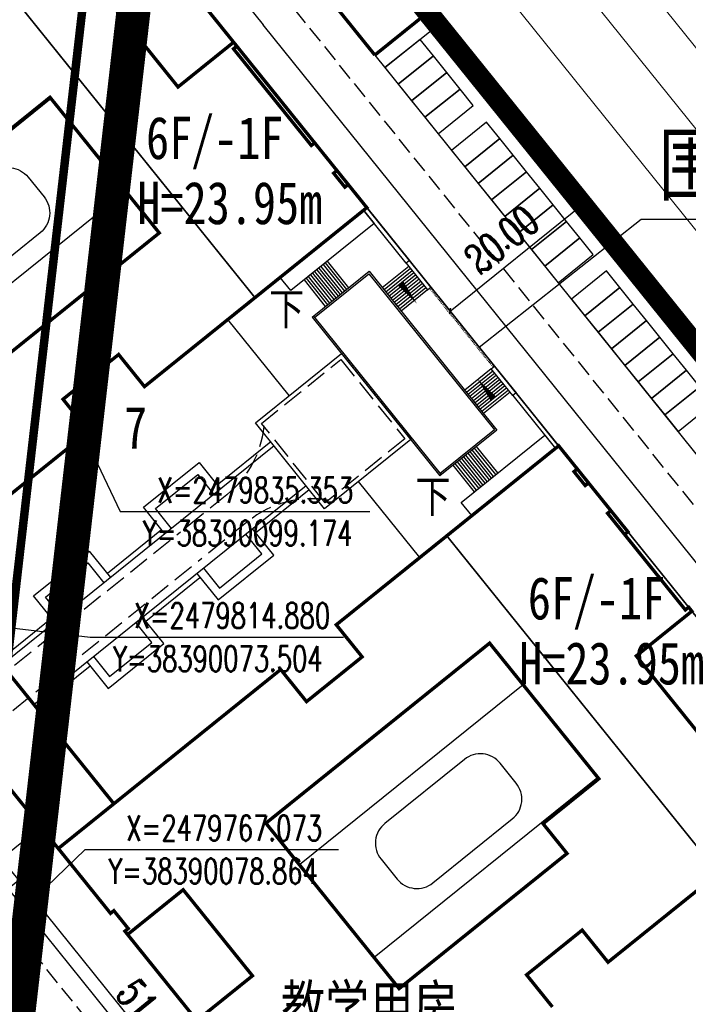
# Model space of a CAD drawing. Extents: x 38389316 to 38391210, y 2479116 to 2480544.
# Tile 22 of 68: x 38390092 to 38390170, y 2479768 to 2479884. Entities that reach past the tile are written whole.
import ezdxf
from ezdxf.enums import TextEntityAlignment as Align

# ---------------------------------------------------------------- set-up
doc = ezdxf.new("R2010")
doc.units = 0
doc.header["$LTSCALE"] = 2
for name, pattern in [('0', [0]), ('CENTER2', [1.125, 0.75, -0.125, 0.125, -0.125]), ('DASH', [0.35, 0.25, -0.1]), ('X2', [10, 8, -2])]:
    doc.linetypes.add(name, pattern=pattern)
doc.layers.get('0').update_dxf_attribs({"linetype": 'CONTINUOUS', "lineweight": 9})
doc.layers.get('Defpoints').update_dxf_attribs({"linetype": 'CONTINUOUS', "lineweight": 9})
for name, color, linetype in [('DIM_COOR', 3, 'CONTINUOUS'), ('DIM_SYMB', 3, 'CONTINUOUS'), ('DL_道路红线', 7, 'CONTINUOUS'), ('hongxian', 1, 'CONTINUOUS'), ('PUB_TEXT', 7, 'CONTINUOUS'), ('u-road', 4, 'CONTINUOUS'), ('U_室外车位', 3, 'CONTINUOUS'), ('围墙', 7, 'CENTER2'), ('建筑', 31, 'CONTINUOUS'), ('文字', 7, 'CONTINUOUS'), ('校内道路中线', 1, 'CONTINUOUS'), ('远期建筑', 141, 'CONTINUOUS'), ('远期红线', 30, 'CONTINUOUS'), ('道路', 33, 'CONTINUOUS')]:
    doc.layers.add(name, color=color, linetype=linetype)
for name, color, linetype, lineweight in [('尺寸标注', 7, 'CONTINUOUS', 9), ('建筑控制线', 6, '0', 9), ('规划坐标', 7, 'CONTINUOUS', 9), ('路边线', 5, 'CONTINUOUS', 9)]:
    doc.layers.add(name, color=color, linetype=linetype, lineweight=lineweight)
doc.styles.add('_TCH_DIM', font='SIMPLEX', dxfattribs={"bigfont": 'GBCBIG'})
doc.styles.add('_TCH_LABEL_T3', font='COMPLEX', dxfattribs={"width": 0.705882, "bigfont": 'GBCBIG'})
doc.styles.add('中等线体', font='txt', dxfattribs={"width": 0.8})
doc.styles.add('宋体', font='txt', dxfattribs={"width": 0.8, "height": 8})
doc.dimstyles.new('_TCH_ARCH_M_M&&1', dxfattribs={"dimtxt": 1.275, "dimasz": 0.5, "dimexe": 1.25, "dimexo": 1.5, "dimgap": 0.6125, "dimtad": 1, "dimzin": 1, "dimdsep": 46, "dimtxsty": '_TCH_LABEL_T3', "dimblk": 'ARCHTICK', "dimcen": 0.09, "dimclrt": 7, "dimazin": 2, "dimtfac": 1, "dimtix": 1, "dimtmove": 2, "dimatfit": 3, "dimfxl": 1, "dimtolj": 1, "dimtzin": 0, "dimarcsym": 0})

# ---------------------------------------------------------------- blocks, each defined once
blk = doc.blocks.new('_ArchTick')
at = {"color": 0, "linetype": 'ByBlock', "const_width": 0.4}
blk.add_lwpolyline([(-0.5, -0.5), (0.5, 0.5)], dxfattribs=at)
blk = doc.blocks.new('*D140')
at = {"layer": 'Defpoints', "color": 0}
for p in [(38390101.35, 2479900.85), (38390039.13, 2479857.57), (38390042.46, 2479853.44)]:
    blk.add_point(p, dxfattribs=at)
at = {"layer": '尺寸标注', "color": 0, "lineweight": -2}
for p, q in [((38390100.41, 2479902.01), (38390097.24, 2479905.95)), ((38390098.02, 2479904.98), (38390039.13, 2479857.57)), ((38390041.52, 2479854.6), (38390038.35, 2479858.54))]:
    blk.add_line(p, q, dxfattribs=at)
at = {"layer": '尺寸标注', "color": 0, "lineweight": -2, "xscale": 0.5, "yscale": 0.5, "zscale": 0.5}
for p, rotation in [((38390098.02, 2479904.98), 38.83647059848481), ((38390039.13, 2479857.57), 218.8364705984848)]:
    blk.add_blockref('_ArchTick', p, dxfattribs=dict(at, rotation=rotation))
at = {"layer": '尺寸标注', "color": 7, "insert": (38390066.64, 2479884.28), "char_height": 3.5, "attachment_point": 5, "rotation": 38.8365, "style": '_TCH_LABEL_T3'}
blk.add_mtext('\\A1;75.60', dxfattribs=at)
blk = doc.blocks.new('A$C53DE62AB')
at = {"layer": '道路'}
for p, q in [((7580, 33000), (7580, 29000)), ((7900, 33000), (7900, 29000)), ((8220, 33000), (8220, 29000)), ((8540, 33000), (8540, 29000)), ((8860, 33000), (8860, 29000)), ((9180, 33000), (9180, 29000)), ((9500, 33000), (9500, 29000)), ((9820, 33000), (9820, 29000)), ((10140, 33000), (10140, 29000)), ((10460, 33000), (10460, 29000)), ((10780, 33000), (10780, 29000)), ((11100, 33000), (11100, 29000)), ((500, 26500), (4500, 26500)), ((500, 26180), (4500, 26180)), ((500, 25860), (4500, 25860)), ((500, 25540), (4500, 25540)), ((500, 25220), (4500, 25220)), ((500, 24900), (4500, 24900)), ((500, 24580), (4500, 24580)), ((500, 24260), (4500, 24260)), ((500, 23940), (4500, 23940)), ((500, 23620), (4500, 23620)), ((500, 23300), (4500, 23300)), ((500, 22980), (4500, 22980)), ((500, 11020), (4500, 11020)), ((500, 10700), (4500, 10700)), ((500, 10380), (4500, 10380)), ((500, 10060), (4500, 10060)), ((500, 9740), (4500, 9740)), ((500, 9420), (4500, 9420)), ((500, 9100), (4500, 9100)), ((500, 8780), (4500, 8780)), ((500, 8460), (4500, 8460)), ((500, 8140), (4500, 8140)), ((500, 7820), (4500, 7820)), ((500, 7500), (4500, 7500)), ((7580, 1000), (7580, 5000)), ((7900, 1000), (7900, 5000)), ((8220, 1000), (8220, 5000)), ((8540, 1000), (8540, 5000)), ((8860, 1000), (8860, 5000)), ((9180, 1000), (9180, 5000)), ((9500, 1000), (9500, 5000)), ((9820, 1000), (9820, 5000)), ((10140, 1000), (10140, 5000)), ((10460, 1000), (10460, 5000)), ((10780, 1000), (10780, 5000)), ((11100, 1000), (11100, 5000))]:
    blk.add_line(p, q, dxfattribs=at)
for points in [[(500, 27000), (500, 35000), (-1, 34999), (0, 27000)], [(0, 27000), (500, 27000), (500, 22980), (0, 22980)], [(0, 7000), (500, 7000), (500, 11020), (0, 11020)], [(500, 7000), (500, -1000), (-1, -999), (0, 7000)]]:
    blk.add_lwpolyline(points, close=True, dxfattribs=at)
for points in [[(13099, 33000), (13099, 35000), (500, 35000), (500, 33000), (13099, 33000)], [(13099, 29000), (4500, 29000), (4500, 5000), (13099, 5000)], [(12900, 29000), (12899, 5000)], [(13100, 29000), (13099, 5000)], [(12900, 28800), (4700, 28800), (4700, 5200), (12899, 5200)], [(13099, -1000), (13099, 1000), (500, 1000), (500, -1000), (13099, -1000)]]:
    blk.add_lwpolyline(points, dxfattribs=at)
at = {"layer": '道路', "linetype": 'DASH', "ltscale": 1.5}
for points in [[(0, 22980), (0, 11020)], [(200, 22980), (200, 11020)]]:
    blk.add_lwpolyline(points, dxfattribs=at)
blk = doc.blocks.new('*D220')
at = {"layer": 'Defpoints', "color": 0}
for p in [(38390155.45, 2479865.54), (38390157.77, 2479862.65), (38390139.87, 2479853)]:
    blk.add_point(p, dxfattribs=at)
at = {"layer": '尺寸标注', "color": 0, "lineweight": -2}
for p, q in [((38390156.39, 2479864.37), (38390158.56, 2479861.68)), ((38390142.19, 2479850.11), (38390157.77, 2479862.65)), ((38390140.81, 2479851.83), (38390142.98, 2479849.13))]:
    blk.add_line(p, q, dxfattribs=at)
at = {"layer": '尺寸标注', "color": 0, "lineweight": -2, "xscale": 0.5, "yscale": 0.5, "zscale": 0.5}
for p, rotation in [((38390157.77, 2479862.65), 38.83647376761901), ((38390142.19, 2479850.11), 218.836473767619)]:
    blk.add_blockref('_ArchTick', p, dxfattribs=dict(at, rotation=rotation))
at = {"layer": '尺寸标注', "color": 7, "insert": (38390148.26, 2479858.52), "char_height": 3.5, "attachment_point": 5, "rotation": 38.8365, "style": '_TCH_LABEL_T3'}
blk.add_mtext('\\A1;20.00', dxfattribs=at)
blk = doc.blocks.new('uiiatguaukjb')
at = {"layer": '路边线', "color": 33, "flags": 128}
blk.add_lwpolyline([(38389994.47, 2480079.05), (38390240.12, 2479773.92)], dxfattribs=at)
at = {"layer": '路边线', "color": 0, "flags": 128}
for points in [[(38390135.32, 2479925.62), (38390250.51, 2479782.54)], [(38390130.64, 2479921.86), (38390245.89, 2479778.71)]]:
    blk.add_lwpolyline(points, dxfattribs=at)
blk = doc.blocks.new('*D245')
at = {"layer": 'Defpoints', "color": 0}
for p in [(38390071.73, 2479813.45), (38390094.3, 2479785.41), (38390090.17, 2479782.08)]:
    blk.add_point(p, dxfattribs=at)
at = {"layer": '尺寸标注', "color": 0, "lineweight": -2}
for p, q in [((38390070.56, 2479812.51), (38390066.62, 2479809.34)), ((38390067.6, 2479810.12), (38390090.17, 2479782.08)), ((38390093.13, 2479784.47), (38390089.2, 2479781.3))]:
    blk.add_line(p, q, dxfattribs=at)
at = {"layer": '尺寸标注', "color": 0, "lineweight": -2, "xscale": 0.5, "yscale": 0.5, "zscale": 0.5}
for p, rotation in [((38390067.6, 2479810.12), 128.836470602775), ((38390090.17, 2479782.08), 308.836470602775)]:
    blk.add_blockref('_ArchTick', p, dxfattribs=dict(at, rotation=rotation))
at = {"layer": '尺寸标注', "color": 7, "insert": (38390084.38, 2479795.15), "char_height": 3.5, "attachment_point": 5, "rotation": 308.8365, "style": '_TCH_LABEL_T3'}
blk.add_mtext('\\A1;36.00', dxfattribs=at)
blk = doc.blocks.new('*D246')
at = {"layer": 'Defpoints', "color": 0}
for p in [(38390094.3, 2479785.41), (38390126.29, 2479745.68), (38390122.15, 2479742.35)]:
    blk.add_point(p, dxfattribs=at)
at = {"layer": '尺寸标注', "color": 0, "lineweight": -2}
for p, q in [((38390093.13, 2479784.47), (38390089.2, 2479781.3)), ((38390090.17, 2479782.08), (38390122.15, 2479742.35)), ((38390125.12, 2479744.74), (38390121.18, 2479741.57))]:
    blk.add_line(p, q, dxfattribs=at)
at = {"layer": '尺寸标注', "color": 0, "lineweight": -2, "xscale": 0.5, "yscale": 0.5, "zscale": 0.5}
for p, rotation in [((38390090.17, 2479782.08), 128.8364706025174), ((38390122.15, 2479742.35), 308.8364706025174)]:
    blk.add_blockref('_ArchTick', p, dxfattribs=dict(at, rotation=rotation))
at = {"layer": '尺寸标注', "color": 7, "insert": (38390106.95, 2479767.1), "char_height": 3.5, "attachment_point": 5, "rotation": 308.8365, "style": '_TCH_LABEL_T3'}
blk.add_mtext('\\A1;51.00', dxfattribs=at)
blk = doc.blocks.new('*D250')
at = {"layer": 'Defpoints', "color": 0}
for p in [(38390097.06, 2479785.62), (38390073.94, 2479773.19), (38390076.96, 2479769.44)]:
    blk.add_point(p, dxfattribs=at)
at = {"layer": '尺寸标注', "color": 0, "lineweight": -2}
for p, q in [((38390096.12, 2479786.79), (38390093.25, 2479790.34)), ((38390094.04, 2479789.36), (38390073.94, 2479773.19)), ((38390076.02, 2479770.61), (38390073.16, 2479774.16))]:
    blk.add_line(p, q, dxfattribs=at)
at = {"layer": '尺寸标注', "color": 0, "lineweight": -2, "xscale": 0.5, "yscale": 0.5, "zscale": 0.5}
for p, rotation in [((38390094.04, 2479789.36), 38.83647067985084), ((38390073.94, 2479773.19), 218.8364706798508)]:
    blk.add_blockref('_ArchTick', p, dxfattribs=dict(at, rotation=rotation))
at = {"layer": '尺寸标注', "color": 7, "insert": (38390082.1, 2479787), "char_height": 3.5, "attachment_point": 5, "rotation": 38.8365, "style": '_TCH_LABEL_T3'}
blk.add_mtext('\\A1;25.80', dxfattribs=at)

msp = doc.modelspace()

# ---------------------------------------------------------------- linework, layer by layer
at = {"layer": 'DIM_COOR', "color": 3}
for p, q in [((38390099.174, 2479834.353), (38390099.174, 2479836.353)), ((38390098.174, 2479835.353), (38390100.174, 2479835.353)), ((38390099.174, 2479835.353), (38390103.365, 2479826.499)), ((38390103.365, 2479826.499), (38390132.735, 2479826.499)), ((38390073.504, 2479814.88), (38390099.819, 2479811.72)), ((38390099.819, 2479811.72), (38390129.629, 2479811.72)), ((38390078.864, 2479767.073), (38390099.26, 2479786.707)), ((38390099.26, 2479786.707), (38390129.07, 2479786.707))]:
    msp.add_line(p, q, dxfattribs=at)
at = {"layer": 'DIM_SYMB', "color": 0, "flags": 128}
msp.add_lwpolyline([(38390145.628, 2479845.848), (38390164.667, 2479860.912), (38390200.165, 2479860.912)], dxfattribs=at)
at = {"layer": 'DIM_SYMB', "color": 3}
for points in [[(38390125.894, 2479851.924, 0, 0, 0), (38390132.951, 2479857.604, 0, 0, 0), (38390138.288, 2479850.977, 0, 0.8, 0), (38390136.406, 2479853.314, 0, 0, 0)], [(38390143.121, 2479829.848, 0, 0, 0), (38390150.511, 2479835.795, 0, 0, 0), (38390145.389, 2479842.156, 0, 0.8, 0), (38390147.271, 2479839.819, 0, 0, 0)]]:
    msp.add_lwpolyline(points, format="xyseb", dxfattribs=at)
at = {"layer": 'DL_道路红线', "color": 192, "ltscale": 10, "const_width": 2, "flags": 128}
msp.add_lwpolyline([(38390013.723, 2480041.576, 0.0002237), (38390014.587, 2480040.502), (38390233.578, 2479768.488, 0.0232733), (38390273.038, 2479723.892), (38390323.466, 2479671.981, -0.0503962), (38390468.344, 2479489.186, -0.0503962)], format="xyb", dxfattribs=at)
at = {"layer": 'hongxian', "linetype": 'CENTER2', "ltscale": 10, "const_width": 4, "flags": 128}
msp.add_lwpolyline([(38389895.821, 2480028.193), (38389931.464, 2480063.836), (38389967.107, 2480099.478), (38390034.514, 2480012.704), (38390085.513, 2479951.337), (38390109.125, 2479922.008), (38390099.174, 2479835.353), (38390090.018, 2479755.614), (38390089.574, 2479753.321), (38390087.685, 2479746.141), (38390087.168, 2479744.568), (38390086.821, 2479743.508), (38390085.995, 2479741.198), (38390084.384, 2479737.279), (38390082.352, 2479732.869), (38390079.285, 2479727.323), (38390075.397, 2479721.295), (38390071.094, 2479715.722), (38390066.159, 2479710.286), (38390059.432, 2479704.206), (38390057.516, 2479702.804), (38390006.515, 2479673.75), (38389771.971, 2479540.139), (38389769.573, 2479540.772), (38389767.541, 2479540.37), (38389758.715, 2479556.815), (38389776.68, 2479567.049), (38389761.772, 2479593.219), (38389796.421, 2479704.964), (38389796.94, 2479706.639), (38389842.037, 2479730.453), (38389853.283, 2479766.864), (38389829.5, 2479811.903), (38389838.213, 2479840.143), (38389838.15, 2479841.287), (38389843.69, 2479859.24), (38389845.083, 2479858.07), (38389849.696, 2479873.099), (38389860.511, 2479908.069), (38389859.262, 2479908.421), (38389858.906, 2479908.553), (38389859.977, 2479912.025), (38389862.629, 2479920.62)], close=True, dxfattribs=at)
at = {"layer": 'u-road', "flags": 128}
for points in [[(38390078.816, 2479904.915), (38390084.266, 2479909.303, -0.4142071), (38390101.139, 2479907.481), (38390120.203, 2479883.802)], [(38390075.725, 2479802.546), (38390123.384, 2479743.347, 0.4142177), (38390140.256, 2479741.525), (38390188.24, 2479780.156, 0.4142102), (38390190.062, 2479797.028), (38390120.203, 2479883.802)]]:
    msp.add_lwpolyline(points, format="xyb", dxfattribs=at)
msp.add_lwpolyline([(38390133.332, 2479880.25), (38390257.908, 2479725.513)], dxfattribs=at)
at = {"layer": 'U_室外车位'}
for points in [[(38390134.524, 2479878.769), (38390136.092, 2479876.822), (38390140.221, 2479880.146), (38390138.653, 2479882.093)], [(38390136.092, 2479876.822), (38390137.66, 2479874.875), (38390141.788, 2479878.198), (38390140.221, 2479880.146)], [(38390137.66, 2479874.875), (38390139.228, 2479872.927), (38390143.356, 2479876.251), (38390141.788, 2479878.198)], [(38390139.228, 2479872.927), (38390140.795, 2479870.98), (38390144.924, 2479874.304), (38390143.356, 2479876.251)], [(38390142.363, 2479869.033), (38390143.931, 2479867.085), (38390148.059, 2479870.409), (38390146.492, 2479872.356)], [(38390143.931, 2479867.085), (38390145.499, 2479865.138), (38390149.627, 2479868.462), (38390148.059, 2479870.409)], [(38390145.499, 2479865.138), (38390147.066, 2479863.191), (38390151.195, 2479866.514), (38390149.627, 2479868.462)], [(38390147.066, 2479863.191), (38390148.634, 2479861.243), (38390152.763, 2479864.567), (38390151.195, 2479866.514)], [(38390148.634, 2479861.243), (38390150.202, 2479859.296), (38390154.33, 2479862.62), (38390152.763, 2479864.567)], [(38390150.202, 2479859.296), (38390151.77, 2479857.349), (38390155.898, 2479860.672), (38390154.33, 2479862.62)], [(38390151.77, 2479857.349), (38390153.337, 2479855.401), (38390157.466, 2479858.725), (38390155.898, 2479860.672)], [(38390153.337, 2479855.401), (38390154.905, 2479853.454), (38390159.034, 2479856.778), (38390157.466, 2479858.725)], [(38390156.473, 2479851.507), (38390158.041, 2479849.559), (38390162.169, 2479852.883), (38390160.601, 2479854.83)], [(38390158.041, 2479849.559), (38390159.609, 2479847.612), (38390163.737, 2479850.936), (38390162.169, 2479852.883)], [(38390159.609, 2479847.612), (38390161.176, 2479845.665), (38390165.305, 2479848.988), (38390163.737, 2479850.936)], [(38390161.176, 2479845.665), (38390162.744, 2479843.717), (38390166.872, 2479847.041), (38390165.305, 2479848.988)], [(38390162.744, 2479843.717), (38390164.312, 2479841.77), (38390168.44, 2479845.094), (38390166.872, 2479847.041)], [(38390164.312, 2479841.77), (38390165.88, 2479839.823), (38390170.008, 2479843.146), (38390168.44, 2479845.094)], [(38390165.88, 2479839.823), (38390167.447, 2479837.875), (38390171.576, 2479841.199), (38390170.008, 2479843.146)], [(38390167.447, 2479837.875), (38390169.015, 2479835.928), (38390173.143, 2479839.252), (38390171.576, 2479841.199)]]:
    msp.add_lwpolyline(points, close=True, dxfattribs=at)
at = {"layer": '围墙', "linetype": 'DASH', "ltscale": 6, "const_width": 0.2, "flags": 128}
msp.add_lwpolyline([(38390132.391, 2479862.289), (38390154.967, 2479834.248)], dxfattribs=at)
at = {"layer": '建筑', "color": 152, "linetype": 'DASH', "ltscale": 10, "const_width": 0.2, "flags": 128}
for points in [[(38390100.409, 2479902.015), (38390087.245, 2479891.417), (38390119.227, 2479851.691), (38390132.391, 2479862.289)], [(38390154.967, 2479834.248), (38390141.803, 2479823.65), (38390173.786, 2479783.924), (38390186.95, 2479794.522)]]:
    msp.add_lwpolyline(points, close=True, dxfattribs=at)
at = {"layer": '建筑控制线', "linetype": 'X2', "const_width": 1, "flags": 128}
msp.add_lwpolyline([(38390101.436, 2479907.64), (38390093.2, 2479835.926), (38390093.199, 2479835.913), (38390084.084, 2479756.528), (38390083.721, 2479754.656), (38390081.928, 2479747.841), (38390081.531, 2479746.63), (38390081.526, 2479746.618), (38390081.144, 2479745.452), (38390080.392, 2479743.35), (38390078.882, 2479739.676), (38390076.995, 2479735.58), (38390074.133, 2479730.404), (38390070.493, 2479724.761), (38390066.491, 2479719.578), (38390061.916, 2479714.539), (38390055.639, 2479708.865), (38390054.249, 2479707.848), (38390027.126, 2479692.397), (38390027.105, 2479692.384), (38389771.132, 2479546.566), (38389771.008, 2479546.599), (38389766.768, 2479554.497), (38389784.863, 2479564.805), (38389768.274, 2479593.928), (38389801.936, 2479702.492), (38389847.036, 2479726.308), (38389859.749, 2479767.468), (38389835.966, 2479812.508), (38389844.445, 2479839.99)], dxfattribs=at)
at = {"layer": '校内道路中线', "color": 10, "linetype": 'DASH', "ltscale": 4, "flags": 128}
msp.add_lwpolyline([(38389986.989, 2480073.883), (38389917.636, 2480018.047, 0.4142106), (38389915.207, 2479995.551), (38390117.867, 2479743.822)], format="xyb", dxfattribs=at)
msp.add_lwpolyline([(38390122.128, 2479887.789), (38390252.52, 2479725.826)], dxfattribs=at)
at = {"layer": '规划坐标', "color": 7, "linetype": 'Continuous'}
msp.add_circle((38390099.174, 2479835.353), 1.5, dxfattribs=at)
at = {"layer": '远期建筑', "ltscale": 5, "const_width": 0.4, "flags": 128}
for points in [[(38390133.332, 2479880.25), (38390208.11, 2479940.451)], [(38390126.434, 2479888.818), (38390133.332, 2479880.25)], [(38390089.784, 2479827.986), (38390099.676, 2479835.951), (38390096.635, 2479839.729), (38390103.178, 2479844.996), (38390106.219, 2479841.218), (38390132.391, 2479862.289), (38390130.196, 2479865.016), (38390129.807, 2479864.702), (38390128.49, 2479866.338), (38390128.879, 2479866.651), (38390126.246, 2479869.923), (38390125.856, 2479869.609), (38390116.7, 2479880.982), (38390117.09, 2479881.295), (38390116.713, 2479881.763), (38390110.17, 2479876.495), (38390102.018, 2479886.621)], [(38390088.537, 2479869.99), (38390095.103, 2479875.277), (38390107.959, 2479859.309), (38390081.631, 2479838.113)], [(38390112.385, 2479766.586), (38390118.928, 2479771.854), (38390110.776, 2479781.98), (38390104.233, 2479776.712), (38390103.919, 2479777.102), (38390104.308, 2479777.415), (38390102.615, 2479779.518), (38390102.226, 2479779.205), (38390096.08, 2479786.838), (38390122.252, 2479807.909), (38390125.294, 2479804.131), (38390131.837, 2479809.399), (38390128.795, 2479813.177), (38390154.967, 2479834.248), (38390157.162, 2479831.522), (38390156.773, 2479831.208), (38390158.09, 2479829.572), (38390158.479, 2479829.886), (38390161.113, 2479826.614), (38390160.723, 2479826.301), (38390169.879, 2479814.928), (38390170.269, 2479815.242), (38390170.645, 2479814.775), (38390164.102, 2479809.507), (38390172.254, 2479799.381)], [(38390128.063, 2479747.113), (38390103.919, 2479777.102), (38390104.308, 2479777.415), (38390102.615, 2479779.518), (38390102.226, 2479779.205), (38390102.226, 2479779.205), (38390102.226, 2479779.205), (38390096.08, 2479786.838), (38390122.252, 2479807.909), (38390125.294, 2479804.131), (38390131.837, 2479809.399), (38390128.795, 2479813.177), (38390154.967, 2479834.248), (38390163.12, 2479824.122), (38390162.73, 2479823.808), (38390169.879, 2479814.928), (38390170.269, 2479815.242), (38390170.645, 2479814.775), (38390164.102, 2479809.507), (38390172.254, 2479799.381)], [(38390186.95, 2479794.522), (38390160.778, 2479773.452), (38390157.736, 2479777.229), (38390151.193, 2479771.962), (38390154.235, 2479768.184)], [(38390186.95, 2479794.522), (38390160.778, 2479773.452), (38390157.736, 2479777.229), (38390151.193, 2479771.962), (38390154.235, 2479768.184)]]:
    msp.add_lwpolyline(points, dxfattribs=at)
for points in [[(38390074.237, 2479880.944), (38390077.278, 2479877.166), (38390070.735, 2479871.898), (38390075.846, 2479865.55), (38390085.715, 2479873.496), (38390088.537, 2479869.99), (38390095.103, 2479875.277), (38390107.959, 2479859.309), (38390081.631, 2479838.113), (38390089.784, 2479827.986), (38390099.676, 2479835.951), (38390096.635, 2479839.729), (38390103.178, 2479844.996), (38390106.219, 2479841.218), (38390132.391, 2479862.289), (38390100.409, 2479902.015)], [(38390080.398, 2479806.308), (38390086.941, 2479811.575), (38390102.619, 2479792.103), (38390096.076, 2479786.835)], [(38390153.129, 2479789.761), (38390155.951, 2479786.255), (38390136.19, 2479770.346), (38390120.512, 2479789.819), (38390146.84, 2479811.015), (38390159.696, 2479795.047), (38390159.696, 2479795.047), (38390159.696, 2479795.047)]]:
    msp.add_lwpolyline(points, close=True, dxfattribs=at)
at = {"layer": '远期红线', "color": 222, "linetype": 'CENTER2', "ltscale": 10, "const_width": 2.5, "flags": 128}
msp.add_lwpolyline([(38390264.901, 2479729.581), (38390109.646, 2479922.427), (38390109.23, 2479922.925), (38390099.174, 2479835.353), (38390090.018, 2479755.614), (38390089.574, 2479753.321), (38390087.685, 2479746.141), (38390087.168, 2479744.568), (38390086.338, 2479742.032), (38390084.384, 2479737.279), (38390082.352, 2479732.869), (38390079.285, 2479727.323), (38390075.397, 2479721.295), (38390071.094, 2479715.722), (38390066.159, 2479710.286), (38390059.432, 2479704.206), (38390057.516, 2479702.804), (38390006.515, 2479673.75), (38389912.681, 2479620.301), (38389905.628, 2479616.284), (38389980.759, 2479522.963), (38390013.389, 2479482.431), (38390025.589, 2479495.179)], close=True, dxfattribs=at)
at = {"layer": '道路', "flags": 128}
for points in [[(38390134.524, 2479878.769), (38390140.755, 2479883.786)], [(38390095.229, 2479875.121), (38390068.901, 2479853.925)], [(38390104.008, 2479864.216), (38390077.681, 2479843.02)], [(38390123.246, 2479840.162), (38390116.034, 2479849.12)], [(38390138.61, 2479821.079), (38390131.399, 2479830.035)], [(38390150.791, 2479806.108), (38390124.463, 2479784.912)], [(38390159.57, 2479795.203), (38390133.243, 2479774.007)], [(38390092.994, 2479781.53), (38390092.783, 2479781.36)]]:
    msp.add_lwpolyline(points, dxfattribs=at)
for points in [[(38390093.95, 2479859.328), (38390084.603, 2479851.803, -0.4142136), (38390080.385, 2479852.258), (38390078.504, 2479854.595, -0.4142136), (38390078.959, 2479858.813), (38390088.306, 2479866.338, -0.4142136), (38390092.524, 2479865.883), (38390094.406, 2479863.546, -0.4142136), (38390093.95, 2479859.328), (38390093.95, 2479859.328)], [(38390143.868, 2479797.325), (38390134.521, 2479789.8, 0.4142136), (38390134.066, 2479785.582), (38390135.947, 2479783.245, 0.4142136), (38390140.165, 2479782.789), (38390149.512, 2479790.315, 0.4142136), (38390149.968, 2479794.533), (38390148.086, 2479796.87, 0.4142136), (38390143.868, 2479797.325), (38390143.868, 2479797.325)]]:
    msp.add_lwpolyline(points, format="xyb", dxfattribs=at)
at = {"layer": '道路'}
msp.add_lwpolyline([(38390119.274, 2479836.963), (38390129.4, 2479845.116), (38390137.552, 2479834.99), (38390127.426, 2479826.837)], close=True, dxfattribs=at)
at = {"layer": '道路', "color": 3, "linetype": 'DASH', "ltscale": 5}
msp.add_lwpolyline([(38390119.977, 2479836.888), (38390129.324, 2479844.413), (38390136.849, 2479835.066), (38390127.502, 2479827.54)], close=True, dxfattribs=at)
for points in [[(38390120.366, 2479837.201, -0.2134218), (38390115.908, 2479828.476), (38390110.022, 2479823.738)], [(38390127.892, 2479827.854, 0.2134218), (38390118.416, 2479825.361), (38390112.531, 2479820.622)], [(38390109.243, 2479823.111), (38390085.089, 2479803.665, -0.1843716), (38390076.947, 2479801.028)], [(38390111.752, 2479819.995), (38390087.604, 2479800.554, 0.1845952), (38390083.288, 2479793.151)]]:
    msp.add_lwpolyline(points, format="xyb", dxfattribs=at)
at = {"layer": '道路'}
for points in [[(38390121.092, 2479834.705), (38390114.783, 2479829.625)], [(38390121.469, 2479834.237), (38390089.455, 2479808.463)], [(38390108.616, 2479823.89), (38390106.108, 2479827.006), (38390112.651, 2479832.273), (38390115.159, 2479829.158)], [(38390109.395, 2479824.517), (38390107.514, 2479826.854), (38390112.499, 2479830.867), (38390114.38, 2479828.531)], [(38390093.217, 2479803.789), (38390125.231, 2479829.564)], [(38390119.298, 2479824.017), (38390125.608, 2479829.096)], [(38390108.24, 2479824.357), (38390101.853, 2479819.215)], [(38390112.379, 2479819.216), (38390114.887, 2479816.101), (38390121.43, 2479821.368), (38390118.922, 2479824.484)], [(38390113.158, 2479819.843), (38390115.039, 2479817.507), (38390120.024, 2479821.52), (38390118.143, 2479823.857)], [(38390095.686, 2479813.48), (38390093.178, 2479816.596), (38390099.721, 2479821.863), (38390102.229, 2479818.748)], [(38390096.465, 2479814.107), (38390094.584, 2479816.444), (38390099.569, 2479820.457), (38390101.45, 2479818.12)], [(38390106.368, 2479813.607), (38390112.755, 2479818.749)], [(38390095.31, 2479813.947), (38390089.078, 2479808.93)], [(38390099.449, 2479808.806), (38390101.957, 2479805.691), (38390108.5, 2479810.958), (38390105.992, 2479814.074)], [(38390100.228, 2479809.433), (38390102.109, 2479807.097), (38390107.094, 2479811.11), (38390105.213, 2479813.447)], [(38390093.594, 2479803.322), (38390099.825, 2479808.339)]]:
    msp.add_lwpolyline(points, dxfattribs=at)

# ---------------------------------------------------------------- block references
at = {"layer": '路边线', "color": 0}
msp.add_blockref('uiiatguaukjb', (0, 0), dxfattribs=at)
at = {"layer": '道路', "xscale": -0.001, "yscale": 0.001, "zscale": 0.001, "rotation": 38.83646750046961}
msp.add_blockref('A$C53DE62AB', (38390154.338, 2479835.026), dxfattribs=at)

# ---------------------------------------------------------------- texts
at = {"layer": 'DIM_SYMB', "color": 0, "style": '宋体', "width": 0.8}
msp.add_text('围墙边线', height=7, dxfattribs=at).set_placement((38390182.022, 2479863.845), align=Align.CENTER)
at = {"layer": 'PUB_TEXT', "color": 7}
for s, height, style, width, p in [('下', 3.797, '宋体', 0.8, (38390120.877, 2479848.484)), ('X=2479835.353', 2.975, '_TCH_DIM', 0.705882, (38390107.735, 2479827.549)), ('下', 3.797, '宋体', 0.8, (38390138.104, 2479826.407)), ('Y=38390099.174', 2.975, '_TCH_DIM', 0.705882, (38390106.035, 2479822.474))]:
    msp.add_text(s, height=height, rotation=0.00001, dxfattribs=dict(at, style=style, width=width)).set_placement(p)
at = {"layer": 'PUB_TEXT', "color": 7, "style": '_TCH_DIM', "width": 0.705882}
for s, p in [('X=2479814.880', (38390105.029, 2479812.77)), ('Y=38390073.504', (38390102.529, 2479807.695)), ('X=2479767.073', (38390104.07, 2479787.757)), ('Y=38390078.864', (38390101.97, 2479782.682))]:
    msp.add_text(s, height=2.975, dxfattribs=at).set_placement(p)
at = {"layer": '文字', "style": '中等线体', "width": 0.8}
for s, p in [('6F', (38390106.407, 2479868.003)), ('/-1F', (38390111.707, 2479868.003)), ('H=23.95m', (38390105.382, 2479860.344)), ('6F', (38390151.339, 2479813.808)), ('/-1F', (38390156.639, 2479813.808)), ('H=23.95m', (38390150.315, 2479806.15)), ('教学用房', (38390122.28, 2479765.725))]:
    msp.add_text(s, height=5, dxfattribs=at).set_placement(p)
at = {"layer": '规划坐标', "color": 7, "linetype": 'Continuous', "style": '宋体', "width": 0.8}
msp.add_text('7', height=5, dxfattribs=at).set_placement((38390105.17, 2479836.4), align=Align.MIDDLE)

# ---------------------------------------------------------------- dimensions: what is measured, and where the dimension line sits
at = {"layer": '尺寸标注', "color": 3}
for base, p1, p2, angle, picture, middle in [((38390039.134, 2479857.568), (38390101.35, 2479900.846), (38390042.46, 2479853.436), 218.83647, '*D140', (38390066.637, 2479884.281)), ((38390157.772, 2479862.65), (38390139.869, 2479852.996), (38390155.448, 2479865.538), 38.83647, '*D220', (38390148.258, 2479858.522)), ((38390090.171, 2479782.081), (38390071.728, 2479813.45), (38390094.303, 2479785.408), 308.83647, '*D245', (38390084.378, 2479795.146)), ((38390073.943, 2479773.186), (38390097.056, 2479785.617), (38390076.96, 2479769.438), 218.83647, '*D250', (38390082.096, 2479786.997)), ((38390122.153, 2479742.355), (38390094.303, 2479785.408), (38390126.286, 2479745.681), 308.83647, '*D246', (38390106.953, 2479767.104))]:
    dim = msp.add_linear_dim(base=base, p1=p1, p2=p2, angle=angle, dimstyle='_TCH_ARCH_M_M&&1', override={"dimtxt": 3.5, "dimgap": 1}, dxfattribs=at)
    dim.commit()
    dim.dimension.update_dxf_attribs({"geometry": picture, "text_midpoint": middle, "dimtype": 129})

doc.saveas('drawing.dxf')
